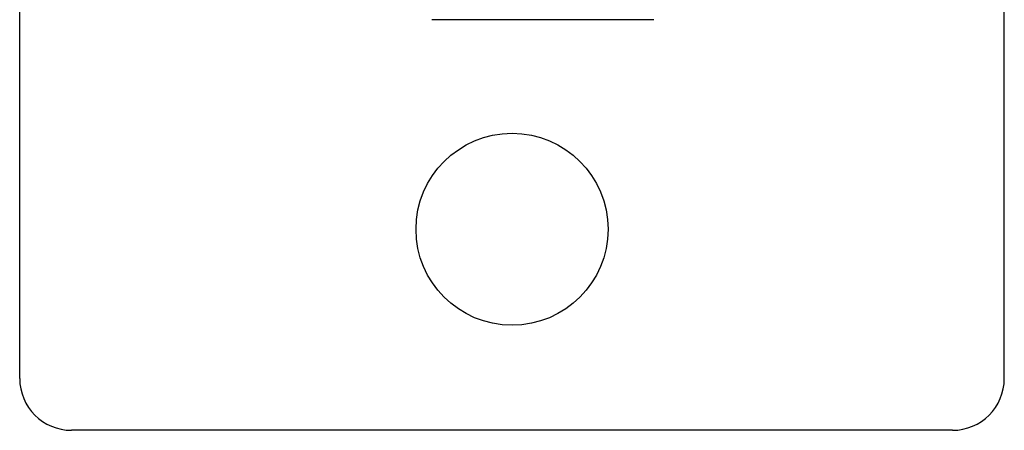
# Model space of a CAD drawing. Header units: inches. Extents: x 0 to 304, y 0 to 196.
# Tile 76 of 98: x 90.193 to 91.711, y 163.292 to 163.925. Entities that reach past the tile are written whole.
import ezdxf

# ---------------------------------------------------------------- set-up
doc = ezdxf.new("R2010")
doc.units = ezdxf.units.IN
doc.header["$LTSCALE"] = 16.696429
doc.header["$MEASUREMENT"] = 0
doc.linetypes.add('HIDDEN', pattern=[0.2, 0.1, -0.1])
doc.layers.add('DEFAULT_2', color=8, linetype='HIDDEN')

msp = doc.modelspace()

# ---------------------------------------------------------------- linework, layer by layer
at = {"layer": 'DEFAULT_2', "color": 8, "linetype": 'HIDDEN'}
for p, q in [((90.1935, 163.3723), (90.1935, 164.3323)), ((91.7115, 163.3723), (91.7115, 164.3323)), ((91.1712, 163.9254), (90.8287, 163.9254)), ((91.6315, 163.2923), (90.2735, 163.2923))]:
    msp.add_line(p, q, dxfattribs=at)
msp.add_circle((90.9525, 163.6023), 0.148, dxfattribs=at)
for centre, start, end in [((90.2735, 163.3723), 180, 270), ((91.6315, 163.3723), 270, 360)]:
    msp.add_arc(centre, 0.08, start, end, dxfattribs=at)

doc.saveas('drawing.dxf')
